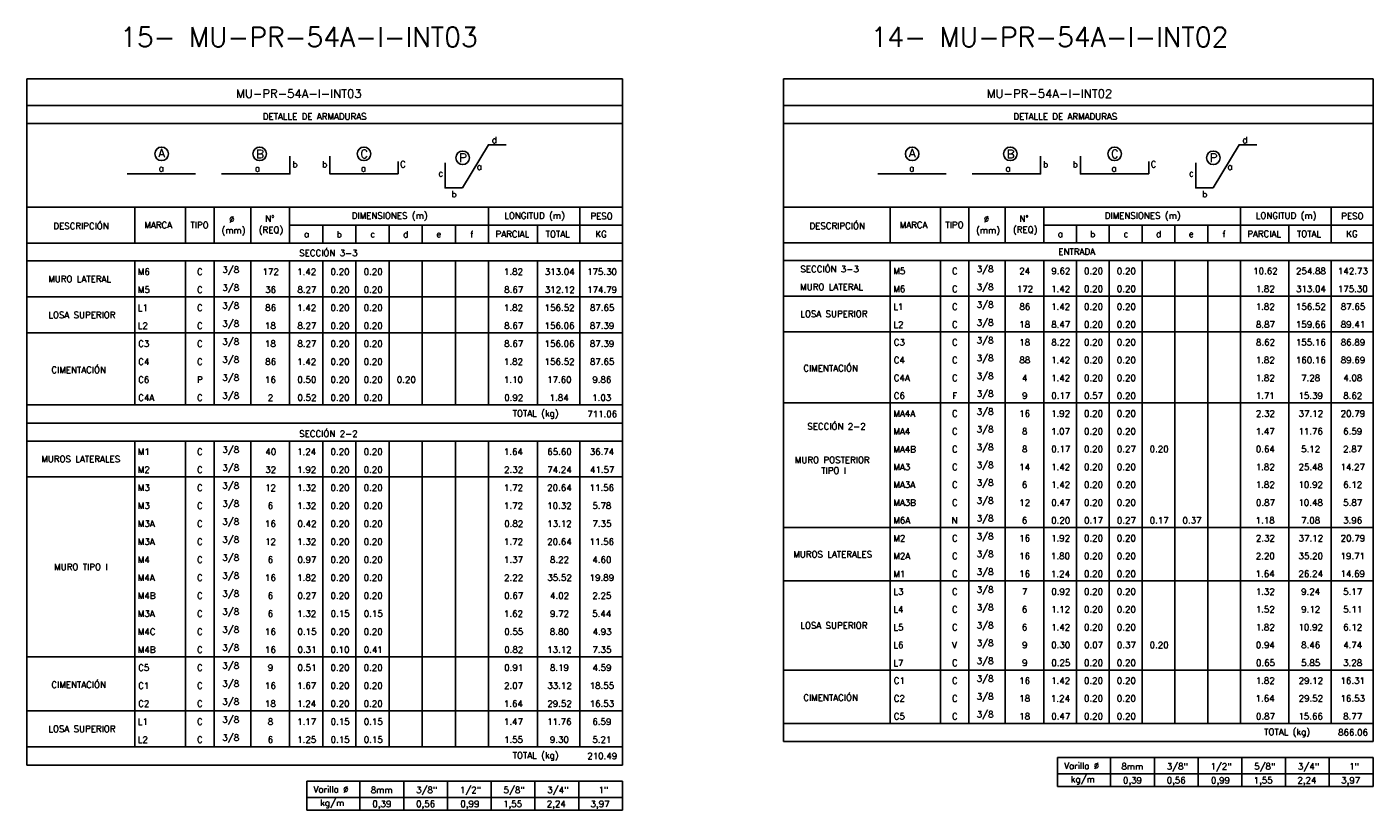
# Model space of a CAD drawing. Header units: metres. Extents: x -344 to 326, y 129 to 266.
# Tile 6 of 15: x -174 to -117, y 153 to 186. Entities that reach past the tile are written whole.
import ezdxf
from ezdxf.enums import TextEntityAlignment as Align

# ---------------------------------------------------------------- set-up
doc = ezdxf.new("R2010")
doc.units = ezdxf.units.M
for name, color, linetype in [('XREF-SE-CUADROS DE DESPIECE - HUAURA_PQT4$0$21', 3, 'Continuous'), ('XREF-SE-CUADROS DE DESPIECE - HUAURA_PQT4$0$21C', 3, 'Continuous'), ('XREF-SE-CUADROS DE DESPIECE - HUAURA_PQT4$0$23', 2, 'Continuous'), ('XREF-SE-CUADROS DE DESPIECE - HUAURA_PQT4$0$S-ANNO-TEXT', 7, 'Continuous'), ('XREF-SE-CUADROS DE DESPIECE - HUAURA_PQT4$0$S-LNWK-0006', 1, 'Continuous')]:
    doc.layers.add(name, color=color, linetype=linetype)
doc.styles.add('XREF-SE-CUADROS DE DESPIECE - HUAURA_PQT4$0$ROMANS-SP', font='romans.shx', dxfattribs={"width": 0.7})
doc.styles.add('XREF-SE-CUADROS DE DESPIECE - HUAURA_PQT4$0$TEGEPSA 100', font='romans.shx')

# ---------------------------------------------------------------- blocks, each defined once
blk = doc.blocks.new('XREF-SE-CUADROS DE DESPIECE - HUAURA_PQT4$0$ARM')
at = {"layer": 'XREF-SE-CUADROS DE DESPIECE - HUAURA_PQT4$0$21C'}
for centre in [(4.163, -1.297), (8.339, -1.297), (12.78, -1.297), (16.983, -1.462)]:
    blk.add_circle(centre, 0.288, dxfattribs=at)
at = {"layer": 'XREF-SE-CUADROS DE DESPIECE - HUAURA_PQT4$0$S-LNWK-0006'}
blk.add_line((2.697, -2.15), (5.606, -2.15), dxfattribs=at)
at = {"layer": 'XREF-SE-CUADROS DE DESPIECE - HUAURA_PQT4$0$S-LNWK-0006', "flags": 128}
blk.add_lwpolyline([(18.832, -0.906), (18.079, -0.906), (16.973, -2.743), (16.237, -2.744), (16.237, -1.676)], dxfattribs=at)
at = {"layer": 'XREF-SE-CUADROS DE DESPIECE - HUAURA_PQT4$0$S-LNWK-0006'}
blk.add_lwpolyline([(6.719, -2.15), (9.628, -2.15), (9.628, -1.399)], dxfattribs=at)
blk.add_lwpolyline([(14.238, -1.626), (14.238, -2.136, -0.414214), (14.225, -2.15), (11.329, -2.15), (11.329, -1.399)], format="xyb", dxfattribs=at)
at = {"layer": 'XREF-SE-CUADROS DE DESPIECE - HUAURA_PQT4$0$S-ANNO-TEXT', "style": 'XREF-SE-CUADROS DE DESPIECE - HUAURA_PQT4$0$TEGEPSA 100'}
for s, p in [('d', (18.44, -0.838)), ('b', (9.95, -1.871)), ('b', (11.214, -1.871)), ('C', (14.56, -1.871)), ('c', (16.154, -2.26)), ('b', (16.73, -3.145))]:
    blk.add_text(s, height=0.27, dxfattribs=at).set_placement(p, align=Align.RIGHT)
for s, height, p in [('A', 0.362, (4.164, -1.443)), ('B', 0.362, (8.353, -1.479)), ('C', 0.362, (12.794, -1.479)), ('P', 0.362, (16.997, -1.644)), ('a', 0.27, (4.146, -2.047)), ('a', 0.27, (8.246, -2.05)), ('a', 0.27, (12.758, -2.05)), ('a', 0.27, (17.694, -1.974))]:
    blk.add_text(s, height=height, dxfattribs=at).set_placement(p, align=Align.CENTER)
blk = doc.blocks.new('XREF-SE-CUADROS DE DESPIECE - HUAURA_PQT4')
at = {"color": 3}
for p, q in [((-86.158, 72.91), (-86.158, 71.379)), ((-83.992, 72.91), (-83.992, 71.379)), ((-82.78, 72.91), (-82.78, 71.379)), ((-81.21, 72.91), (-81.21, 71.379)), ((-79.56, 72.91), (-79.56, 71.379)), ((-71.093, 72.91), (-71.093, 71.379)), ((-67.198, 72.91), (-67.198, 71.379)), ((-53.983, 72.91), (-53.983, 71.394)), ((-51.839, 72.91), (-51.839, 71.394)), ((-50.639, 72.91), (-50.639, 71.394)), ((-49.085, 72.91), (-49.085, 71.394)), ((-47.452, 72.91), (-47.452, 71.394)), ((-39.071, 72.91), (-39.071, 71.394)), ((-35.216, 72.91), (-35.216, 71.394)), ((-79.56, 72.14), (-65.389, 72.14)), ((-78.149, 72.14), (-78.149, 71.379)), ((-76.738, 72.14), (-76.738, 71.379)), ((-75.327, 72.14), (-75.327, 71.379)), ((-73.915, 72.14), (-73.915, 71.379)), ((-72.504, 72.14), (-72.504, 71.379)), ((-69.006, 72.14), (-69.006, 71.379)), ((-47.452, 72.148), (-33.426, 72.148)), ((-46.055, 72.148), (-46.055, 71.394)), ((-44.658, 72.148), (-44.658, 71.394)), ((-43.262, 72.148), (-43.262, 71.394)), ((-41.865, 72.148), (-41.865, 71.394)), ((-40.468, 72.148), (-40.468, 71.394)), ((-37.006, 72.148), (-37.006, 71.394)), ((-90.749, 71.379), (-65.389, 71.379)), ((-58.527, 71.394), (-33.426, 71.394)), ((-90.749, 70.617), (-65.389, 70.617)), ((-86.158, 70.617), (-86.158, 64.488)), ((-83.992, 70.617), (-83.992, 64.488)), ((-82.78, 70.617), (-82.78, 64.488)), ((-81.21, 70.617), (-81.21, 64.488)), ((-79.56, 70.617), (-79.56, 64.488)), ((-78.149, 70.617), (-78.149, 64.488)), ((-76.738, 70.617), (-76.738, 64.488)), ((-75.327, 70.617), (-75.327, 64.488)), ((-73.915, 70.617), (-73.915, 64.488)), ((-72.504, 70.617), (-72.504, 64.488)), ((-71.093, 70.617), (-71.093, 64.488)), ((-69.006, 70.617), (-69.006, 66.786)), ((-67.198, 70.617), (-67.198, 64.488)), ((-58.527, 70.64), (-33.426, 70.64)), ((-53.983, 70.64), (-53.983, 50.923)), ((-51.839, 70.64), (-51.839, 50.923)), ((-50.639, 70.64), (-50.639, 50.923)), ((-49.085, 70.64), (-49.085, 50.923)), ((-47.452, 70.64), (-47.452, 50.923)), ((-46.055, 70.64), (-46.055, 50.923)), ((-44.658, 70.64), (-44.658, 50.923)), ((-43.262, 70.64), (-43.262, 50.923)), ((-41.865, 70.64), (-41.865, 50.923)), ((-40.468, 70.64), (-40.468, 50.923)), ((-39.071, 70.64), (-39.071, 50.923)), ((-37.006, 70.64), (-37.006, 50.923)), ((-35.216, 70.64), (-35.216, 50.923)), ((-90.749, 69.084), (-65.389, 69.084)), ((-58.527, 69.123), (-33.426, 69.123)), ((-90.749, 67.552), (-65.389, 67.552)), ((-58.527, 67.607), (-33.426, 67.607)), ((-69.006, 66.786), (-69.006, 64.488)), ((-90.749, 64.488), (-65.389, 64.488)), ((-58.527, 64.573), (-33.426, 64.573)), ((-90.749, 63.713), (-65.389, 63.713)), ((-90.749, 62.951), (-65.389, 62.951)), ((-86.158, 62.951), (-86.158, 49.927)), ((-83.992, 62.951), (-83.992, 49.927)), ((-82.78, 62.951), (-82.78, 49.927)), ((-81.21, 62.951), (-81.21, 49.927)), ((-79.56, 62.951), (-79.56, 49.927)), ((-78.149, 62.951), (-78.149, 49.927)), ((-76.738, 62.951), (-76.738, 49.927)), ((-75.327, 62.951), (-75.327, 49.927)), ((-73.915, 62.951), (-73.915, 49.927)), ((-72.504, 62.951), (-72.504, 49.927)), ((-71.093, 62.951), (-71.093, 49.927)), ((-69.006, 62.951), (-69.006, 49.927)), ((-67.198, 62.951), (-67.198, 49.927)), ((-90.749, 61.419), (-65.389, 61.419)), ((-58.527, 59.265), (-33.426, 59.265)), ((-58.527, 56.99), (-33.426, 56.99)), ((-90.749, 53.758), (-86.158, 53.758)), ((-86.158, 53.758), (-65.389, 53.758)), ((-58.527, 53.198), (-33.426, 53.198)), ((-90.749, 51.459), (-65.389, 51.459)), ((-58.527, 50.923), (-33.426, 50.923)), ((-90.749, 49.927), (-65.389, 49.927))]:
    blk.add_line(p, q, dxfattribs=at)
at = {"layer": 'XREF-SE-CUADROS DE DESPIECE - HUAURA_PQT4$0$21'}
for p, q in [((-44.602, 49.467), (-44.602, 48.239)), ((-42.739, 49.467), (-42.739, 48.239)), ((-40.876, 49.467), (-40.876, 48.239)), ((-39.014, 49.467), (-39.014, 48.239)), ((-37.151, 49.467), (-37.151, 48.239)), ((-35.288, 49.467), (-35.288, 48.239)), ((-46.867, 48.779), (-33.426, 48.779)), ((-76.565, 48.463), (-76.565, 47.235)), ((-74.703, 48.463), (-74.703, 47.235)), ((-72.84, 48.463), (-72.84, 47.235)), ((-70.977, 48.463), (-70.977, 47.235)), ((-69.115, 48.463), (-69.115, 47.235)), ((-67.252, 48.463), (-67.252, 47.235)), ((-78.83, 47.775), (-65.389, 47.775))]:
    blk.add_line(p, q, dxfattribs=at)
at = {"layer": 'XREF-SE-CUADROS DE DESPIECE - HUAURA_PQT4$0$23'}
for p, q in [((-90.749, 78.38), (-90.749, 49.153)), ((-65.389, 78.38), (-65.389, 49.153)), ((-58.527, 78.38), (-58.527, 50.157)), ((-33.426, 78.38), (-33.426, 50.157)), ((-90.749, 72.91), (-65.389, 72.91)), ((-58.527, 72.91), (-33.426, 72.91)), ((-58.527, 50.157), (-33.426, 50.157)), ((-46.867, 49.467), (-46.867, 48.239)), ((-46.867, 49.467), (-33.426, 49.467)), ((-46.867, 49.467), (-46.867, 48.239)), ((-33.426, 49.467), (-33.426, 48.239)), ((-90.749, 49.153), (-65.389, 49.153)), ((-78.83, 48.463), (-78.83, 47.235)), ((-78.83, 48.463), (-65.389, 48.463)), ((-78.83, 48.463), (-78.83, 47.235)), ((-65.389, 48.463), (-65.389, 47.235)), ((-46.867, 48.239), (-33.426, 48.239)), ((-78.83, 47.235), (-65.389, 47.235))]:
    blk.add_line(p, q, dxfattribs=at)
for points in [[(-65.389, 78.38), (-90.749, 78.38)], [(-33.426, 78.38), (-58.527, 78.38)], [(-65.389, 77.244), (-90.749, 77.244)], [(-33.426, 77.244), (-58.527, 77.244)], [(-65.389, 76.474), (-90.749, 76.474)], [(-33.426, 76.474), (-58.527, 76.474)]]:
    blk.add_lwpolyline(points, dxfattribs=at)
for p in [(-89.176, 76.474), (-57.213, 76.474)]:
    blk.add_blockref('XREF-SE-CUADROS DE DESPIECE - HUAURA_PQT4$0$ARM', p)
at = {"style": 'XREF-SE-CUADROS DE DESPIECE - HUAURA_PQT4$0$TEGEPSA 100'}
for s, p in [('DESCRIPCIÓN', (-89.623, 71.971)), ('MARCA', (-85.746, 72.01)), ('TIPO', (-83.785, 72.01)), ('Ø', (-82.136, 72.259)), ('N°', (-80.601, 72.282)), ('DIMENSIONES (m)', (-76.916, 72.413)), ('LONGITUD (m)', (-70.422, 72.413)), ('PESO', (-66.753, 72.391)), ('DESCRIPCIÓN', (-57.425, 71.978)), ('MARCA', (-53.582, 72.018)), ('TIPO', (-51.638, 72.018)), ('Ø', (-50.003, 72.267)), ('N°', (-48.485, 72.29)), ('DIMENSIONES (m)', (-44.851, 72.417)), ('LONGITUD (m)', (-38.421, 72.417)), ('PESO', (-34.781, 72.395)), ('(mm)', (-82.463, 71.785)), ('(REQ)', (-80.876, 71.808)), ('a', (-78.95, 71.626)), ('b', (-77.561, 71.617)), ('c', (-76.125, 71.626)), ('d', (-74.727, 71.617)), ('e', (-73.315, 71.626)), ('f', (-71.87, 71.615)), ('PARCIAL', (-70.794, 71.625)), ('TOTAL', (-68.662, 71.625)), ('KG', (-66.541, 71.625)), ('(mm)', (-50.33, 71.792)), ('(REQ)', (-48.76, 71.815)), ('a', (-46.849, 71.638)), ('b', (-45.475, 71.628)), ('c', (-44.052, 71.638)), ('d', (-42.669, 71.629)), ('e', (-41.272, 71.638)), ('f', (-39.841, 71.626)), ('PARCIAL', (-38.783, 71.637)), ('TOTAL', (-36.671, 71.637)), ('KG', (-34.568, 71.637)), ('ENTRADA', (-46.828, 70.883)), ('MURO LATERAL', (-89.84, 69.716)), ('M6', (-86.025, 70.023)), ('C', (-83.504, 70.023)), (' 3/8', (-82.613, 70.11)), ('172', (-80.714, 70.021)), ('1.42', (-79.238, 70.021)), ('0.20', (-77.82, 70.023)), ('0.20', (-76.409, 70.023)), ('1.82', (-70.433, 70.023)), ('313.04', (-68.699, 70.023)), ('175.30', (-66.897, 70.023)), ('SECCIÓN 3-3', (-57.811, 70.136)), ('M5', (-53.852, 70.053)), ('C', (-51.357, 70.052)), (' 3/8', (-50.49, 70.137)), ('24', (-48.49, 70.05)), ('9.62', (-47.127, 70.053)), ('0.20', (-45.734, 70.053)), ('0.20', (-44.337, 70.053)), ('10.62', (-38.53, 70.053)), ('254.88', (-36.707, 70.053)), ('142.73', (-34.919, 70.053)), ('M5', (-86.025, 69.257)), ('C', (-83.504, 69.257)), (' 3/8', (-82.613, 69.344)), ('36', (-80.603, 69.257)), ('8.27', (-79.23, 69.257)), ('0.20', (-77.82, 69.257)), ('0.20', (-76.409, 69.257)), ('8.67', (-70.425, 69.257)), ('312.12', (-68.694, 69.257)), ('174.79', (-66.893, 69.257)), ('MURO LATERAL', (-57.819, 69.378)), ('M6', (-53.852, 69.295)), ('C', (-51.357, 69.294)), (' 3/8', (-50.49, 69.379)), ('172', (-48.598, 69.292)), ('1.42', (-47.137, 69.293)), ('0.20', (-45.734, 69.295)), ('0.20', (-44.337, 69.295)), ('1.82', (-38.422, 69.295)), ('313.04', (-36.708, 69.295)), ('175.30', (-34.924, 69.295)), (' 3/8', (-82.613, 68.578)), ('L1', (-53.852, 68.532)), ('C', (-51.357, 68.536)), (' 3/8', (-50.49, 68.621)), ('86', (-48.484, 68.536)), ('1.42', (-47.137, 68.534)), ('0.20', (-45.734, 68.536)), ('0.20', (-44.337, 68.536)), ('1.82', (-38.422, 68.536)), ('156.52', (-36.71, 68.536)), ('87.65', (-34.802, 68.536)), ('LOSA SUPERIOR', (-89.836, 68.184)), ('L1', (-86.025, 68.487)), ('C', (-83.504, 68.491)), ('86', (-80.6, 68.491)), ('1.42', (-79.238, 68.489)), ('0.20', (-77.82, 68.491)), ('0.20', (-76.409, 68.491)), ('1.82', (-70.433, 68.491)), ('156.52', (-68.701, 68.491)), ('87.65', (-66.774, 68.491)), ('LOSA SUPERIOR', (-57.815, 68.231)), ('L2', (-86.025, 67.721)), ('C', (-83.504, 67.724)), (' 3/8', (-82.613, 67.812)), ('18', (-80.61, 67.725)), ('8.27', (-79.23, 67.725)), ('0.20', (-77.82, 67.725)), ('0.20', (-76.409, 67.725)), ('8.67', (-70.425, 67.725)), ('156.06', (-68.704, 67.725)), ('87.39', (-66.776, 67.725)), ('L2', (-53.852, 67.774)), ('C', (-51.357, 67.777)), (' 3/8', (-50.49, 67.862)), ('18', (-48.493, 67.778)), ('8.47', (-47.129, 67.778)), ('0.20', (-45.734, 67.778)), ('0.20', (-44.337, 67.778)), ('8.87', (-38.414, 67.778)), ('159.66', (-36.713, 67.778)), ('89.41', (-34.803, 67.778)), ('C3', (-86.01, 66.959)), ('C', (-83.504, 66.958)), (' 3/8', (-82.613, 67.046)), ('18', (-80.61, 66.959)), ('8.27', (-79.23, 66.959)), ('0.20', (-77.82, 66.959)), ('0.20', (-76.409, 66.959)), ('8.67', (-70.425, 66.959)), ('156.06', (-68.704, 66.959)), ('87.39', (-66.776, 66.959)), ('C3', (-53.836, 67.02)), ('C', (-51.357, 67.019)), (' 3/8', (-50.49, 67.104)), ('18', (-48.493, 67.02)), ('8.22', (-47.127, 67.02)), ('0.20', (-45.734, 67.02)), ('0.20', (-44.337, 67.02)), ('8.62', (-38.412, 67.02)), ('155.16', (-36.713, 67.02)), ('86.89', (-34.803, 67.02)), (' 3/8', (-82.613, 66.279)), ('C4', (-53.836, 66.261)), ('C', (-51.357, 66.261)), (' 3/8', (-50.49, 66.346)), ('88', (-48.484, 66.261)), ('1.42', (-47.137, 66.259)), ('0.20', (-45.734, 66.261)), ('0.20', (-44.337, 66.261)), ('1.82', (-38.422, 66.261)), ('160.16', (-36.713, 66.261)), ('89.69', (-34.803, 66.261)), ('CIMENTACIÓN', (-89.707, 65.846)), ('C4', (-86.01, 66.192)), ('C', (-83.504, 66.192)), ('86', (-80.6, 66.193)), ('1.42', (-79.238, 66.191)), ('0.20', (-77.82, 66.193)), ('0.20', (-76.409, 66.193)), ('1.82', (-70.433, 66.193)), ('156.52', (-68.701, 66.193)), ('87.65', (-66.774, 66.193)), ('CIMENTACIÓN', (-57.687, 65.917)), ('C6', (-86.01, 65.427)), ('P', (-83.504, 65.424)), (' 3/8', (-82.613, 65.513)), ('16', (-80.61, 65.427)), ('0.50', (-79.232, 65.427)), ('0.20', (-77.82, 65.427)), ('0.20', (-76.409, 65.427)), ('0.20', (-74.998, 65.427)), ('1.10', (-70.437, 65.427)), ('17.60', (-68.598, 65.427)), ('9.86', (-66.671, 65.427)), ('C4A', (-53.836, 65.502)), ('C', (-51.357, 65.502)), (' 3/8', (-50.49, 65.587)), ('4', (-48.375, 65.5)), ('1.42', (-47.137, 65.501)), ('0.20', (-45.734, 65.503)), ('0.20', (-44.337, 65.503)), ('1.82', (-38.422, 65.503)), ('7.28', (-36.49, 65.503)), ('4.08', (-34.694, 65.503)), ('C4A', (-86.01, 64.66)), ('C', (-83.504, 64.66)), (' 3/8', (-82.613, 64.747)), ('2', (-80.493, 64.656)), ('0.52', (-79.227, 64.66)), ('0.20', (-77.82, 64.66)), ('0.20', (-76.409, 64.66)), ('0.92', (-70.422, 64.66)), ('1.84', (-68.491, 64.66)), ('1.03', (-66.676, 64.66)), ('C6', (-53.836, 64.745)), ('F', (-51.345, 64.742)), (' 3/8', (-50.49, 64.829)), ('9', (-48.374, 64.745)), ('0.17', (-47.128, 64.745)), ('0.57', (-45.731, 64.745)), ('0.20', (-44.337, 64.745)), ('1.71', (-38.422, 64.743)), ('15.39', (-36.603, 64.745)), ('8.62', (-34.695, 64.745)), ('MA4A', (-53.852, 63.984)), ('C', (-51.357, 63.986)), (' 3/8', (-50.49, 64.071)), ('16', (-48.494, 63.986)), ('1.92', (-47.137, 63.986)), ('0.20', (-45.734, 63.986)), ('0.20', (-44.337, 63.986)), ('2.32', (-38.416, 63.986)), ('37.12', (-36.595, 63.986)), ('20.79', (-34.807, 63.986)), ('SECCIÓN 2-2', (-57.517, 63.437)), ('MA4', (-53.852, 63.225)), ('C', (-51.357, 63.227)), (' 3/8', (-50.49, 63.312)), ('8', (-48.376, 63.228)), ('1.07', (-47.139, 63.228)), ('0.20', (-45.734, 63.228)), ('0.20', (-44.337, 63.228)), ('1.47', (-38.424, 63.226)), ('11.76', (-36.605, 63.228)), ('6.59', (-34.698, 63.228)), ('M1', (-86.025, 62.356)), ('C', (-83.504, 62.358)), (' 3/8', (-82.613, 62.445)), ('40', (-80.598, 62.358)), ('1.24', (-79.243, 62.356)), ('0.20', (-77.82, 62.358)), ('0.20', (-76.409, 62.358)), ('1.64', (-70.439, 62.358)), ('65.60', (-68.591, 62.358)), ('36.74', (-66.783, 62.358)), ('MA4B', (-53.852, 62.467)), ('C', (-51.357, 62.469)), (' 3/8', (-50.49, 62.554)), ('8', (-48.376, 62.47)), ('0.17', (-47.128, 62.47)), ('0.20', (-45.734, 62.47)), ('0.27', (-44.335, 62.47)), ('0.20', (-42.94, 62.47)), ('0.64', (-38.417, 62.47)), ('5.12', (-36.487, 62.47)), ('2.87', (-34.7, 62.47)), ('MUROS LATERALES', (-90.134, 62.051)), (' 3/8', (-82.613, 61.679)), ('MURO POSTERIOR', (-58.046, 62.011)), ('MA3', (-53.852, 61.711)), ('C', (-51.357, 61.711)), (' 3/8', (-50.49, 61.796)), ('14', (-48.496, 61.709)), ('1.42', (-47.137, 61.709)), ('0.20', (-45.734, 61.711)), ('0.20', (-44.337, 61.711)), ('1.82', (-38.422, 61.711)), ('25.48', (-36.599, 61.711)), ('14.27', (-34.814, 61.709)), ('M2', (-86.025, 61.589)), ('C', (-83.504, 61.591)), ('32', (-80.599, 61.592)), ('1.92', (-79.238, 61.592)), ('0.20', (-77.82, 61.592)), ('0.20', (-76.409, 61.592)), ('2.32', (-70.427, 61.592)), ('74.24', (-68.591, 61.59)), ('41.57', (-66.773, 61.592)), ('TIPO I', (-56.926, 61.559)), ('M3', (-86.025, 60.826)), ('C', (-83.504, 60.825)), (' 3/8', (-82.613, 60.913)), ('12', (-80.607, 60.822)), ('1.32', (-79.238, 60.826)), ('0.20', (-77.82, 60.826)), ('0.20', (-76.409, 60.826)), ('1.72', (-70.433, 60.824)), ('20.64', (-68.593, 60.826)), ('11.56', (-66.788, 60.826)), ('MA3A', (-53.852, 60.953)), ('C', (-51.357, 60.952)), (' 3/8', (-50.49, 61.037)), ('6', (-48.379, 60.953)), ('1.42', (-47.137, 60.951)), ('0.20', (-45.734, 60.953)), ('0.20', (-44.337, 60.953)), ('1.82', (-38.422, 60.953)), ('10.92', (-36.602, 60.953)), ('6.12', (-34.697, 60.953)), ('M3', (-86.025, 60.06)), ('C', (-83.504, 60.059)), (' 3/8', (-82.613, 60.146)), ('6', (-80.495, 60.06)), ('1.32', (-79.238, 60.06)), ('0.20', (-77.82, 60.06)), ('0.20', (-76.409, 60.06)), ('1.72', (-70.433, 60.058)), ('10.32', (-68.593, 60.06)), ('5.78', (-66.672, 60.06)), ('MA3B', (-53.852, 60.195)), ('C', (-51.357, 60.194)), (' 3/8', (-50.49, 60.279)), ('12', (-48.49, 60.191)), ('0.47', (-47.128, 60.195)), ('0.20', (-45.734, 60.195)), ('0.20', (-44.337, 60.195)), ('0.87', (-38.413, 60.195)), ('10.48', (-36.605, 60.195)), ('5.87', (-34.698, 60.195)), (' 3/8', (-82.613, 59.38)), ('M6A', (-53.852, 59.436)), ('N', (-51.376, 59.434)), (' 3/8', (-50.49, 59.521)), ('6', (-48.379, 59.436)), ('0.20', (-47.131, 59.436)), ('0.17', (-45.731, 59.436)), ('0.27', (-44.335, 59.436)), ('0.17', (-42.938, 59.436)), ('0.37', (-41.541, 59.436)), ('1.18', (-38.425, 59.436)), ('7.08', (-36.49, 59.436)), ('3.96', (-34.7, 59.436)), ('M3A', (-86.025, 59.294)), ('C', (-83.504, 59.293)), ('16', (-80.61, 59.294)), ('0.42', (-79.227, 59.294)), ('0.20', (-77.82, 59.294)), ('0.20', (-76.409, 59.294)), ('0.82', (-70.422, 59.294)), ('13.12', (-68.593, 59.294)), ('7.35', (-66.668, 59.294)), (' 3/8', (-50.49, 58.762)), ('M3A', (-86.025, 58.527)), ('C', (-83.504, 58.527)), (' 3/8', (-82.613, 58.614)), ('12', (-80.607, 58.524)), ('1.32', (-79.238, 58.527)), ('0.20', (-77.82, 58.527)), ('0.20', (-76.409, 58.527)), ('1.72', (-70.433, 58.525)), ('20.64', (-68.593, 58.527)), ('11.56', (-66.788, 58.527)), ('M2', (-53.852, 58.675)), ('C', (-51.357, 58.677)), ('16', (-48.494, 58.678)), ('1.92', (-47.137, 58.678)), ('0.20', (-45.734, 58.678)), ('0.20', (-44.337, 58.678)), ('2.32', (-38.416, 58.678)), ('37.12', (-36.595, 58.678)), ('20.79', (-34.807, 58.678)), ('M4', (-86.025, 57.759)), ('C', (-83.504, 57.761)), (' 3/8', (-82.613, 57.848)), ('6', (-80.495, 57.761)), ('0.97', (-79.229, 57.761)), ('0.20', (-77.82, 57.761)), ('0.20', (-76.409, 57.761)), ('1.37', (-70.435, 57.761)), ('8.22', (-68.476, 57.761)), ('4.60', (-66.668, 57.761)), ('MUROS LATERALES', (-58.113, 57.993)), ('M2A', (-53.852, 57.917)), ('C', (-51.357, 57.919)), (' 3/8', (-50.49, 58.004)), ('16', (-48.494, 57.92)), ('1.80', (-47.141, 57.92)), ('0.20', (-45.734, 57.92)), ('0.20', (-44.337, 57.92)), ('2.20', (-38.42, 57.92)), ('35.20', (-36.599, 57.92)), ('19.71', (-34.812, 57.92)), ('MURO TIPO I', (-89.586, 57.454)), (' 3/8', (-82.613, 57.082)), ('M1', (-53.852, 57.159)), ('C', (-51.357, 57.161)), (' 3/8', (-50.49, 57.246)), ('16', (-48.494, 57.161)), ('1.24', (-47.143, 57.159)), ('0.20', (-45.734, 57.161)), ('0.20', (-44.337, 57.161)), ('1.64', (-38.428, 57.161)), ('26.24', (-36.601, 57.161)), ('14.69', (-34.813, 57.161)), ('M4A', (-86.025, 56.992)), ('C', (-83.504, 56.995)), ('16', (-80.61, 56.995)), ('1.82', (-79.238, 56.995)), ('0.20', (-77.82, 56.995)), ('0.20', (-76.409, 56.995)), ('2.22', (-70.427, 56.993)), ('35.52', (-68.586, 56.995)), ('19.89', (-66.786, 56.995)), (' 3/8', (-50.49, 56.487)), ('M4B', (-86.025, 56.226)), ('C', (-83.504, 56.228)), (' 3/8', (-82.613, 56.316)), ('6', (-80.495, 56.229)), ('0.27', (-79.229, 56.229)), ('0.20', (-77.82, 56.229)), ('0.20', (-76.409, 56.229)), ('0.67', (-70.424, 56.229)), ('4.02', (-68.472, 56.229)), ('2.25', (-66.67, 56.229)), ('L3', (-53.852, 56.403)), ('C', (-51.357, 56.402)), ('7', (-48.377, 56.4)), ('0.92', (-47.126, 56.403)), ('0.20', (-45.734, 56.403)), ('0.20', (-44.337, 56.403)), ('1.32', (-38.422, 56.403)), ('9.24', (-36.49, 56.403)), ('5.17', (-34.698, 56.403)), ('M3A', (-86.025, 55.463)), ('C', (-83.504, 55.462)), (' 3/8', (-82.613, 55.55)), ('6', (-80.495, 55.463)), ('1.32', (-79.238, 55.463)), ('0.15', (-77.815, 55.463)), ('0.15', (-76.404, 55.463)), ('1.62', (-70.433, 55.463)), ('9.72', (-68.476, 55.463)), ('5.44', (-66.675, 55.463)), ('L4', (-53.852, 55.642)), ('C', (-51.357, 55.644)), (' 3/8', (-50.49, 55.729)), ('6', (-48.379, 55.645)), ('1.12', (-47.137, 55.643)), ('0.20', (-45.734, 55.645)), ('0.20', (-44.337, 55.645)), ('1.52', (-38.422, 55.645)), ('9.12', (-36.485, 55.645)), ('5.11', (-34.697, 55.645)), (' 3/8', (-82.613, 54.783)), ('LOSA SUPERIOR', (-57.815, 54.96)), ('L5', (-53.852, 54.886)), ('C', (-51.357, 54.886)), (' 3/8', (-50.49, 54.971)), ('6', (-48.379, 54.886)), ('1.42', (-47.137, 54.884)), ('0.20', (-45.734, 54.886)), ('0.20', (-44.337, 54.886)), ('1.82', (-38.422, 54.886)), ('10.92', (-36.602, 54.886)), ('6.12', (-34.697, 54.886)), ('M4C', (-86.025, 54.696)), ('C', (-83.504, 54.696)), ('16', (-80.61, 54.697)), ('0.15', (-79.226, 54.697)), ('0.20', (-77.82, 54.697)), ('0.20', (-76.409, 54.697)), ('0.55', (-70.422, 54.697)), ('8.80', (-68.48, 54.697)), ('4.93', (-66.663, 54.697)), (' 3/8', (-50.49, 54.212)), ('M4B', (-86.025, 53.928)), ('C', (-83.504, 53.93)), (' 3/8', (-82.613, 54.017)), ('16', (-80.61, 53.931)), ('0.31', (-79.227, 53.931)), ('0.10', (-77.82, 53.931)), ('0.41', (-76.405, 53.931)), ('0.82', (-70.422, 53.931)), ('13.12', (-68.593, 53.931)), ('7.35', (-66.668, 53.931)), ('L6', (-53.852, 54.128)), ('V', (-51.36, 54.125)), ('9', (-48.374, 54.128)), ('0.30', (-47.131, 54.128)), ('0.07', (-45.731, 54.128)), ('0.37', (-44.335, 54.128)), ('0.20', (-42.94, 54.128)), ('0.94', (-38.417, 54.128)), ('8.46', (-36.488, 54.128)), ('4.74', (-34.697, 54.126)), ('C5', (-86.01, 53.164)), ('C', (-83.504, 53.164)), (' 3/8', (-82.613, 53.251)), ('9', (-80.49, 53.164)), ('0.51', (-79.227, 53.164)), ('0.20', (-77.82, 53.164)), ('0.20', (-76.409, 53.164)), ('0.91', (-70.423, 53.164)), ('8.19', (-68.477, 53.164)), ('4.59', (-66.665, 53.164)), ('L7', (-53.852, 53.367)), ('C', (-51.357, 53.369)), (' 3/8', (-50.49, 53.454)), ('9', (-48.374, 53.37)), ('0.25', (-47.126, 53.37)), ('0.20', (-45.734, 53.37)), ('0.20', (-44.337, 53.37)), ('0.65', (-38.411, 53.37)), ('5.85', (-36.486, 53.37)), ('3.28', (-34.7, 53.37)), ('CIMENTACIÓN', (-89.707, 52.435)), (' 3/8', (-82.613, 52.485)), ('C1', (-53.836, 52.611)), ('C', (-51.357, 52.611)), (' 3/8', (-50.49, 52.696)), ('16', (-48.494, 52.611)), ('1.42', (-47.137, 52.609)), ('0.20', (-45.734, 52.611)), ('0.20', (-44.337, 52.611)), ('1.82', (-38.422, 52.611)), ('29.12', (-36.596, 52.611)), ('16.31', (-34.812, 52.611)), ('C1', (-86.01, 52.398)), ('C', (-83.504, 52.398)), ('16', (-80.61, 52.398)), ('1.67', (-79.24, 52.398)), ('0.20', (-77.82, 52.398)), ('0.20', (-76.409, 52.398)), ('2.07', (-70.429, 52.398)), ('33.12', (-68.586, 52.398)), ('18.55', (-66.784, 52.398)), ('CIMENTACIÓN', (-57.687, 51.887)), (' 3/8', (-50.49, 51.937)), ('C2', (-86.01, 51.632)), ('C', (-83.504, 51.632)), (' 3/8', (-82.613, 51.719)), ('18', (-80.61, 51.632)), ('1.24', (-79.243, 51.63)), ('0.20', (-77.82, 51.632)), ('0.20', (-76.409, 51.632)), ('1.64', (-70.439, 51.632)), ('29.52', (-68.587, 51.632)), ('16.53', (-66.784, 51.632)), ('C2', (-53.836, 51.852)), ('C', (-51.357, 51.852)), ('18', (-48.493, 51.853)), ('1.24', (-47.143, 51.851)), ('0.20', (-45.734, 51.853)), ('0.20', (-44.337, 51.853)), ('1.64', (-38.428, 51.853)), ('29.52', (-36.596, 51.853)), ('16.53', (-34.811, 51.853)), ('L1', (-86.025, 50.862)), ('C', (-83.504, 50.865)), (' 3/8', (-82.613, 50.953)), ('8', (-80.492, 50.866)), ('1.17', (-79.24, 50.864)), ('0.15', (-77.815, 50.866)), ('0.15', (-76.404, 50.866)), ('1.47', (-70.435, 50.864)), ('11.76', (-68.597, 50.866)), ('6.59', (-66.671, 50.866)), ('C5', (-53.836, 51.095)), ('C', (-51.357, 51.094)), (' 3/8', (-50.49, 51.179)), ('18', (-48.493, 51.095)), ('0.47', (-47.128, 51.095)), ('0.20', (-45.734, 51.095)), ('0.20', (-44.337, 51.095)), ('0.87', (-38.413, 51.095)), ('15.66', (-36.605, 51.095)), ('8.77', (-34.697, 51.095)), ('LOSA SUPERIOR', (-89.836, 50.559)), (' 3/8', (-82.613, 50.187)), ('L2', (-86.025, 50.096)), ('C', (-83.504, 50.099)), ('6', (-80.495, 50.1)), ('1.25', (-79.237, 50.1)), ('0.15', (-77.815, 50.1)), ('0.15', (-76.404, 50.1)), ('1.55', (-70.432, 50.1)), ('9.30', (-68.48, 50.1)), ('5.21', (-66.67, 50.1))]:
    blk.add_text(s, height=0.27, dxfattribs=at).set_placement(p)
at = {"layer": 'Defpoints', "style": 'XREF-SE-CUADROS DE DESPIECE - HUAURA_PQT4$0$ROMANS-SP'}
for s, p in [('15- MU-PR-54A-I-INT03', (-86.783, 79.735)), ('14- MU-PR-54A-I-INT02', (-54.82, 79.735))]:
    blk.add_text(s, height=0.83433, dxfattribs=at).set_placement(p)
at = {"layer": 'XREF-SE-CUADROS DE DESPIECE - HUAURA_PQT4$0$23', "style": 'XREF-SE-CUADROS DE DESPIECE - HUAURA_PQT4$0$TEGEPSA 100'}
for s, p in [('SECCIÓN 3-3', (-79.152, 70.824)), ('TOTAL (kg)', (-70.067, 63.991)), ('711.06', (-66.888, 63.966)), ('SECCIÓN 2-2', (-79.153, 63.124)), ('TOTAL (kg)', (-38.066, 50.431)), ('866.06', (-34.914, 50.406)), ('TOTAL (kg)', (-70.067, 49.43)), ('210.49', (-66.887, 49.405))]:
    blk.add_text(s, height=0.27, dxfattribs=at).set_placement(p)
at = {"layer": 'XREF-SE-CUADROS DE DESPIECE - HUAURA_PQT4$0$S-ANNO-TEXT', "color": 4, "style": 'XREF-SE-CUADROS DE DESPIECE - HUAURA_PQT4$0$TEGEPSA 100'}
for s, p in [('MU-PR-54A-I-INT03', (-81.84, 77.564)), ('MU-PR-54A-I-INT02', (-49.877, 77.564))]:
    blk.add_text(s, height=0.36233, dxfattribs=at).set_placement(p)
at = {"layer": 'XREF-SE-CUADROS DE DESPIECE - HUAURA_PQT4$0$S-ANNO-TEXT', "style": 'XREF-SE-CUADROS DE DESPIECE - HUAURA_PQT4$0$TEGEPSA 100'}
for s, height, p in [('DETALLE DE ARMADURAS', 0.27006, (-80.707, 76.635)), ('DETALLE DE ARMADURAS', 0.27006, (-48.743, 76.635)), ('Varilla %%C', 0.27, (-46.582, 48.984)), ('8mm', 0.27, (-44.142, 48.959)), ('3/8"', 0.27, (-42.214, 48.959)), ('1/2"', 0.27, (-40.351, 48.959)), ('5/8"', 0.27, (-38.489, 48.959)), ('3/4"', 0.27, (-36.626, 48.959)), ('1"', 0.27, (-34.447, 48.959)), ('Varilla %%C', 0.27, (-78.546, 47.98)), ('8mm', 0.27, (-76.106, 47.955)), ('3/8"', 0.27, (-74.178, 47.955)), ('1/2"', 0.27, (-72.315, 47.955)), ('5/8"', 0.27, (-70.452, 47.955)), ('3/4"', 0.27, (-68.59, 47.955)), ('1"', 0.27, (-66.411, 47.955)), ('kg/m', 0.27, (-46.296, 48.414)), ('0,39', 0.27, (-44.075, 48.369)), ('0,56', 0.27, (-42.213, 48.369)), ('0,99', 0.27, (-40.328, 48.369)), ('1,55', 0.27, (-38.51, 48.369)), ('2,24', 0.27, (-36.647, 48.369)), ('3,97', 0.27, (-34.785, 48.369)), ('kg/m', 0.27, (-78.259, 47.41)), ('0,39', 0.27, (-76.039, 47.365)), ('0,56', 0.27, (-74.176, 47.365)), ('0,99', 0.27, (-72.291, 47.365)), ('1,55', 0.27, (-70.473, 47.365)), ('2,24', 0.27, (-68.611, 47.365)), ('3,97', 0.27, (-66.748, 47.365))]:
    blk.add_text(s, height=height, dxfattribs=at).set_placement(p)

msp = doc.modelspace()

# ---------------------------------------------------------------- block references
msp.add_blockref('XREF-SE-CUADROS DE DESPIECE - HUAURA_PQT4', (-83.359, 105.83))

doc.saveas('drawing.dxf')
